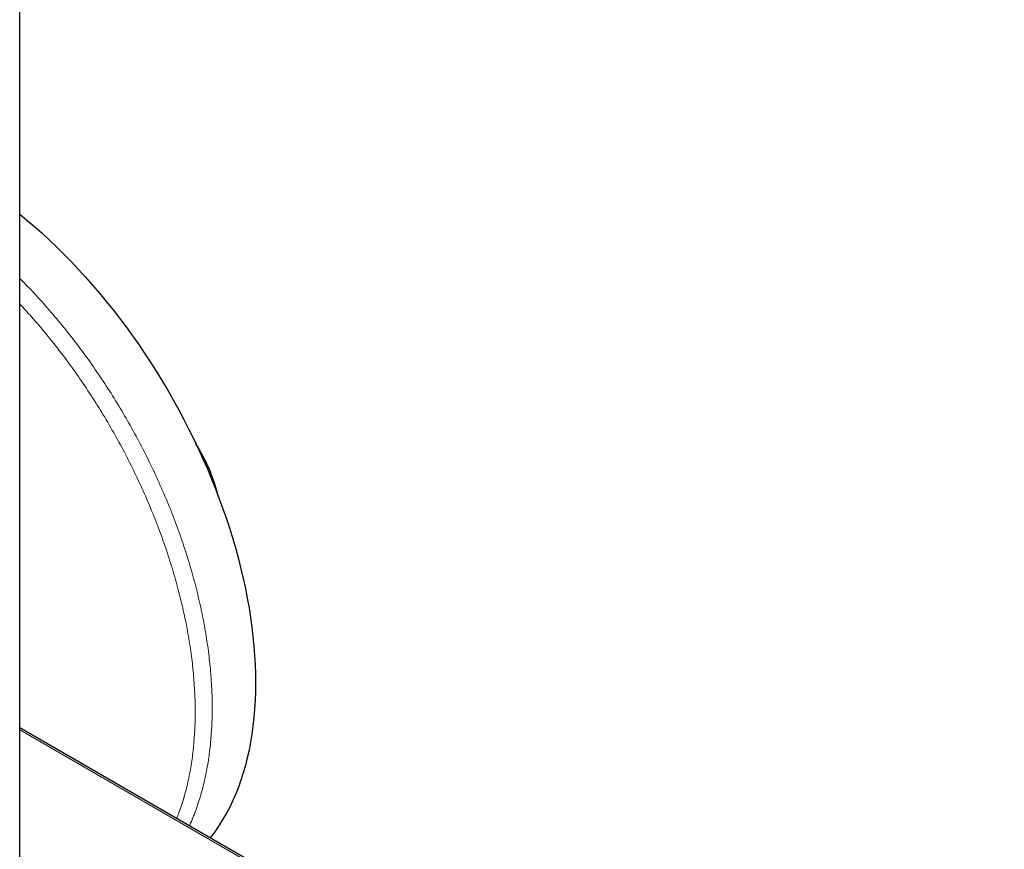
# Model space of a CAD drawing. Header units: millimetres. Extents: x 8 to 2385, y 12 to 2606.
# Tile 31 of 156: x 2259 to 2342, y 238 to 308. Entities that reach past the tile are written whole.
import ezdxf

# ---------------------------------------------------------------- set-up
doc = ezdxf.new("R2010")
doc.units = ezdxf.units.MM

msp = doc.modelspace()

# ---------------------------------------------------------------- linework, layer by layer
at = {"color": 7, "linetype": 'Continuous', "lineweight": 30}
for p, q in [((2258.86, 220.288), (2258.86, 520.417)), ((2341.756, 200.095), (2258.86, 247.949))]:
    msp.add_line(p, q, dxfattribs=at)
at = {"color": 252, "linetype": 'Continuous', "lineweight": 0}
msp.add_line((2341.506, 200.07), (2258.86, 247.78), dxfattribs=at)
at = {"color": 7, "linetype": 'Continuous', "lineweight": 30, "flags": 128}
msp.add_lwpolyline([(2258.86, 291.221), (2259.475, 290.714), (2260.11, 290.169), (2260.74, 289.609), (2261.366, 289.031), (2261.987, 288.438), (2262.602, 287.829), (2263.212, 287.204), (2263.814, 286.565), (2264.41, 285.912), (2264.999, 285.245), (2265.58, 284.564), (2266.153, 283.871), (2266.717, 283.165), (2267.273, 282.447), (2267.819, 281.718), (2268.355, 280.978), (2268.882, 280.227), (2269.398, 279.466), (2269.903, 278.697), (2270.398, 277.918), (2270.88, 277.131), (2271.352, 276.336), (2271.81, 275.534), (2272.257, 274.726), (2272.691, 273.911), (2273.111, 273.091), (2273.519, 272.266), (2273.912, 271.437), (2274.292, 270.603), (2274.658, 269.767), (2275.009, 268.928), (2275.346, 268.087), (2275.667, 267.245), (2275.974, 266.402), (2276.265, 265.558), (2276.541, 264.715), (2276.801, 263.873), (2277.045, 263.032), (2277.273, 262.193), (2277.485, 261.357), (2277.68, 260.525), (2277.859, 259.696), (2278.021, 258.871), (2278.166, 258.052), (2278.295, 257.238), (2278.406, 256.43), (2278.501, 255.629), (2278.578, 254.835), (2278.639, 254.049), (2278.682, 253.271), (2278.708, 252.503), (2278.716, 251.743), (2278.708, 250.994), (2278.682, 250.255), (2278.639, 249.527), (2278.578, 248.811), (2278.501, 248.106), (2278.406, 247.414), (2278.295, 246.735), (2278.166, 246.07), (2278.021, 245.418), (2277.859, 244.781), (2277.68, 244.158), (2277.485, 243.551), (2277.273, 242.96), (2277.045, 242.384), (2276.801, 241.825), (2276.541, 241.283), (2276.265, 240.758), (2275.974, 240.251), (2275.667, 239.762), (2275.346, 239.291), (2275.009, 238.838), (2274.895, 238.693)], dxfattribs=at)
at = {"color": 7, "linetype": 'Continuous', "lineweight": 30}
msp.add_arc((2260.872, 263.839), 15.143, 14.15467, 32.08184, dxfattribs=at)
at = {"color": 252, "linetype": 'Continuous', "lineweight": 0}
for points, knots in [([(2258.86, 285.805), (2259.171, 285.493), (2259.916, 284.744), (2261.061, 283.482), (2262.296, 282.035), (2263.492, 280.529), (2264.647, 278.972), (2265.756, 277.367), (2266.818, 275.719), (2267.827, 274.035), (2268.781, 272.318), (2269.677, 270.576), (2270.512, 268.812), (2271.284, 267.033), (2271.99, 265.244), (2272.627, 263.451), (2273.195, 261.659), (2273.69, 259.875), (2274.112, 258.103), (2274.459, 256.35), (2274.73, 254.621), (2274.924, 252.92), (2275.041, 251.255), (2275.079, 249.629), (2275.041, 248.048), (2274.924, 246.517), (2274.73, 245.041), (2274.458, 243.625), (2274.113, 242.27), (2273.685, 240.992), (2273.359, 240.138), (2273.155, 239.732), (2273.141, 239.705)], [0, 0, 0, 0, 0.024874, 0.05961, 0.094346, 0.129082, 0.163817, 0.198553, 0.233289, 0.268025, 0.302761, 0.337497, 0.372233, 0.406969, 0.441705, 0.476441, 0.511177, 0.545913, 0.580649, 0.615385, 0.650121, 0.684857, 0.719593, 0.754329, 0.789065, 0.823801, 0.858537, 0.893273, 0.928009, 0.962745, 0.997481, 1, 1, 1, 1]), ([(2272.071, 240.323), (2272.139, 240.483), (2272.371, 241.038), (2272.694, 242.062), (2273.038, 243.388), (2273.304, 244.782), (2273.495, 246.232), (2273.609, 247.737), (2273.648, 249.291), (2273.609, 250.889), (2273.495, 252.526), (2273.304, 254.197), (2273.037, 255.897), (2272.696, 257.621), (2272.282, 259.362), (2271.795, 261.116), (2271.237, 262.877), (2270.611, 264.639), (2269.917, 266.397), (2269.159, 268.146), (2268.338, 269.88), (2267.457, 271.593), (2266.519, 273.28), (2265.527, 274.935), (2264.484, 276.555), (2263.393, 278.132), (2262.258, 279.664), (2261.082, 281.142), (2259.95, 282.479), (2259.196, 283.292), (2258.86, 283.655)], [0, 0, 0, 0, 0.014991, 0.051737, 0.088483, 0.125229, 0.161975, 0.198721, 0.235467, 0.272213, 0.308959, 0.345705, 0.382451, 0.419197, 0.455943, 0.492689, 0.529435, 0.566181, 0.602927, 0.639673, 0.676419, 0.713165, 0.74991, 0.786656, 0.823402, 0.860148, 0.896894, 0.93364, 0.970386, 1, 1, 1, 1])]:
    msp.add_open_spline(points, degree=3, knots=knots, dxfattribs=at)

doc.saveas('drawing.dxf')
